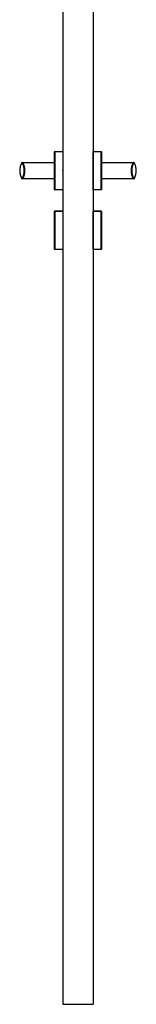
# Model space of a CAD drawing. Header units: millimetres. Extents: x 357 to 12975, y -381 to 2993.
# Tile 4 of 7: x 7493 to 7647, y 0 to 1306. Entities that reach past the tile are written whole.
import ezdxf

# ---------------------------------------------------------------- set-up
doc = ezdxf.new("R2010")
doc.units = ezdxf.units.MM
doc.layers.add('f-główna', color=7, linetype='Continuous')

msp = doc.modelspace()

# ---------------------------------------------------------------- linework, layer by layer
at = {"linetype": 'Continuous'}
for p, q in [((7538.8, 1080.5), (7538.8, 1130.5)), ((7539.3, 1130.5), (7538.8, 1130.5)), ((7539.3, 1131), (7549.8, 1131)), ((7539.3, 1131), (7539.3, 1130.5)), ((7539.3, 1130.5), (7539.3, 1080.5)), ((7549.8, 1130.5), (7539.3, 1130.5)), ((7549.8, 1131), (7549.8, 1130.5)), ((7549.8, 1130.5), (7549.8, 1080.5)), ((7589.8, 1131), (7589.8, 1130.5)), ((7589.8, 1131), (7600.3, 1131)), ((7600.3, 1130.5), (7589.8, 1130.5)), ((7589.8, 1080.5), (7589.8, 1130.5)), ((7600.3, 1131), (7600.3, 1130.5)), ((7600.3, 1080.5), (7600.3, 1130.5)), ((7600.8, 1130.5), (7600.3, 1130.5)), ((7600.8, 1130.5), (7600.8, 1080.5)), ((7496.7, 1116), (7496.3, 1115.8)), ((7496.7, 1116.5), (7496.7, 1116)), ((7496.7, 1116.5), (7538.8, 1116.5)), ((7538.8, 1116), (7496.7, 1116)), ((7600.8, 1116.5), (7643, 1116.5)), ((7643, 1116), (7600.8, 1116)), ((7643, 1116.5), (7643, 1116)), ((7643.4, 1115.8), (7643, 1116)), ((7496.7, 1095), (7496.3, 1095.2)), ((7496.7, 1095), (7496.7, 1094.5)), ((7496.7, 1095), (7538.8, 1095)), ((7538.8, 1094.5), (7496.7, 1094.5)), ((7600.8, 1095), (7643, 1095)), ((7643, 1094.5), (7600.8, 1094.5)), ((7643.4, 1095.2), (7643, 1095)), ((7643, 1094.5), (7643, 1095)), ((7539.3, 1080.5), (7538.8, 1080.5)), ((7539.3, 1080), (7539.3, 1080.5)), ((7539.3, 1080.5), (7549.8, 1080.5)), ((7549.8, 1080), (7539.3, 1080)), ((7549.8, 1080.5), (7549.8, 1080)), ((7589.8, 1080.5), (7600.3, 1080.5)), ((7589.8, 1080), (7589.8, 1080.5)), ((7600.3, 1080), (7589.8, 1080)), ((7600.8, 1080.5), (7600.3, 1080.5)), ((7600.3, 1080), (7600.3, 1080.5)), ((7538.8, 1051.5), (7539.3, 1051.5)), ((7538.8, 1001.5), (7538.8, 1051.5)), ((7539.3, 1052), (7539.3, 1051.5)), ((7539.3, 1052), (7549.8, 1052)), ((7539.3, 1051.5), (7539.3, 1001.5)), ((7549.8, 1051.5), (7539.3, 1051.5)), ((7549.8, 1052), (7549.8, 1051.5)), ((7549.8, 1051.5), (7549.8, 1001.5)), ((7589.8, 1052), (7600.3, 1052)), ((7589.8, 1052), (7589.8, 1051.5)), ((7600.3, 1051.5), (7589.8, 1051.5)), ((7589.8, 1001.5), (7589.8, 1051.5)), ((7600.3, 1052), (7600.3, 1051.5)), ((7600.3, 1051.5), (7600.8, 1051.5)), ((7600.3, 1001.5), (7600.3, 1051.5)), ((7600.8, 1051.5), (7600.8, 1001.5)), ((7538.8, 1001.5), (7539.3, 1001.5)), ((7539.3, 1001.5), (7549.8, 1001.5)), ((7539.3, 1001), (7539.3, 1001.5)), ((7549.8, 1001), (7539.3, 1001)), ((7549.8, 1001.5), (7549.8, 1001)), ((7589.8, 1001.5), (7600.3, 1001.5)), ((7589.8, 1001), (7589.8, 1001.5)), ((7600.3, 1001), (7589.8, 1001)), ((7600.3, 1001.5), (7600.8, 1001.5)), ((7600.3, 1001), (7600.3, 1001.5))]:
    msp.add_line(p, q, dxfattribs=at)
for p, q in [((7549.8, 1114.3), (7549.8, 1109.8)), ((7549.8, 1114.3), (7549.8, 1109.8)), ((7589.8, 1114.3), (7589.8, 1109.8)), ((7589.8, 1114.3), (7589.8, 1109.8)), ((7589.8, 1114.3), (7589.8, 1109.8))]:
    msp.add_line(p, q)
for points in [[(7495.7, 1116.2), (7495.5, 1115.9), (7495.3, 1115.5), (7495.1, 1115), (7494.9, 1114.6), (7494.7, 1114.2), (7494.5, 1113.8), (7494.3, 1113.4), (7494.2, 1113), (7494, 1112.5), (7493.9, 1112.1), (7493.8, 1111.7), (7493.6, 1111.3), (7493.5, 1110.8), (7493.4, 1110.4), (7493.3, 1110), (7493.2, 1109.5), (7493.2, 1109.1), (7493.1, 1108.6), (7493, 1108.2), (7493, 1107.8), (7492.9, 1107.3), (7492.9, 1106.9), (7492.9, 1106.4), (7492.9, 1106), (7492.9, 1105.5), (7492.9, 1105.1), (7492.9, 1104.6), (7492.9, 1104.2), (7492.9, 1103.7), (7493, 1103.3), (7493, 1102.8), (7493.1, 1102.4), (7493.1, 1101.9), (7493.2, 1101.5), (7493.3, 1101.1), (7493.4, 1100.6), (7493.5, 1100.2), (7493.6, 1099.8), (7493.8, 1099.3), (7493.9, 1098.9), (7494, 1098.5), (7494.2, 1098), (7494.3, 1097.6), (7494.5, 1097.2), (7494.7, 1096.8), (7494.9, 1096.4), (7495.1, 1096), (7495.3, 1095.5), (7495.5, 1095.1), (7495.7, 1094.8)], [(7496.3, 1115.8), (7496.2, 1115.8), (7496.2, 1115.8), (7496.2, 1115.8), (7496.2, 1115.8), (7496.2, 1115.8), (7496.2, 1115.8), (7496.1, 1115.8), (7496.1, 1115.8), (7496.1, 1115.8), (7496.1, 1115.8), (7496, 1115.9), (7496, 1115.9), (7496, 1115.9), (7496, 1115.9), (7496, 1115.9), (7495.9, 1115.9), (7495.9, 1115.9), (7495.9, 1115.9), (7495.9, 1115.9), (7495.9, 1116), (7495.9, 1116), (7495.9, 1116), (7495.9, 1116), (7495.8, 1116), (7495.8, 1116), (7495.8, 1116), (7495.8, 1116), (7495.8, 1116), (7495.8, 1116), (7495.8, 1116), (7495.8, 1116.1), (7495.8, 1116.1), (7495.8, 1116.1), (7495.8, 1116.1), (7495.8, 1116.1), (7495.8, 1116.1), (7495.7, 1116.1), (7495.7, 1116.1), (7495.7, 1116.2), (7495.7, 1116.2), (7495.7, 1116.2), (7495.7, 1116.2), (7495.7, 1116.2), (7495.7, 1116.2), (7495.7, 1116.2), (7495.7, 1116.2), (7495.7, 1116.2), (7495.7, 1116.2), (7495.7, 1116.2), (7495.7, 1116.2)], [(7496.1, 1116.5), (7496.1, 1116.5), (7496.1, 1116.5), (7496.1, 1116.5), (7496.2, 1116.5), (7496.2, 1116.5), (7496.2, 1116.5), (7496.2, 1116.5), (7496.2, 1116.5), (7496.2, 1116.5), (7496.2, 1116.5), (7496.2, 1116.5), (7496.2, 1116.5), (7496.2, 1116.5), (7496.2, 1116.5), (7496.2, 1116.5), (7496.3, 1116.5), (7496.3, 1116.5), (7496.3, 1116.5), (7496.3, 1116.5), (7496.3, 1116.5), (7496.3, 1116.5), (7496.3, 1116.5), (7496.3, 1116.5), (7496.3, 1116.5), (7496.3, 1116.5), (7496.3, 1116.5), (7496.4, 1116.5), (7496.4, 1116.5), (7496.4, 1116.5), (7496.4, 1116.5), (7496.4, 1116.5), (7496.4, 1116.5), (7496.4, 1116.5), (7496.4, 1116.5), (7496.5, 1116.5), (7496.5, 1116.5), (7496.5, 1116.5), (7496.5, 1116.5), (7496.5, 1116.5), (7496.5, 1116.5), (7496.6, 1116.5), (7496.6, 1116.5), (7496.6, 1116.5), (7496.6, 1116.5), (7496.6, 1116.5), (7496.6, 1116.5), (7496.7, 1116.5), (7496.7, 1116.5), (7496.7, 1116.5), (7496.7, 1116.5)], [(7496.3, 1095.2), (7496.5, 1095.6), (7496.6, 1096), (7496.8, 1096.4), (7497, 1096.8), (7497.2, 1097.2), (7497.3, 1097.6), (7497.5, 1098), (7497.6, 1098.4), (7497.8, 1098.8), (7497.9, 1099.2), (7498, 1099.6), (7498.1, 1100), (7498.2, 1100.4), (7498.3, 1100.8), (7498.4, 1101.3), (7498.5, 1101.7), (7498.6, 1102.1), (7498.6, 1102.5), (7498.7, 1102.9), (7498.7, 1103.4), (7498.8, 1103.8), (7498.8, 1104.2), (7498.8, 1104.6), (7498.8, 1105.1), (7498.8, 1105.5), (7498.8, 1105.9), (7498.8, 1106.4), (7498.8, 1106.8), (7498.8, 1107.2), (7498.7, 1107.6), (7498.7, 1108.1), (7498.6, 1108.5), (7498.6, 1108.9), (7498.5, 1109.3), (7498.4, 1109.7), (7498.3, 1110.1), (7498.2, 1110.6), (7498.1, 1111), (7498, 1111.4), (7497.9, 1111.8), (7497.8, 1112.2), (7497.6, 1112.6), (7497.5, 1113), (7497.3, 1113.4), (7497.2, 1113.8), (7497, 1114.2), (7496.8, 1114.6), (7496.6, 1115), (7496.5, 1115.4), (7496.3, 1115.8)], [(7496.7, 1116), (7496.9, 1115.6), (7497.1, 1115.2), (7497.3, 1114.8), (7497.5, 1114.4), (7497.6, 1114), (7497.8, 1113.6), (7498, 1113.2), (7498.1, 1112.8), (7498.2, 1112.4), (7498.4, 1111.9), (7498.5, 1111.5), (7498.6, 1111.1), (7498.7, 1110.7), (7498.8, 1110.3), (7498.9, 1109.8), (7499, 1109.4), (7499.1, 1109), (7499.1, 1108.5), (7499.2, 1108.1), (7499.2, 1107.7), (7499.3, 1107.2), (7499.3, 1106.8), (7499.3, 1106.4), (7499.3, 1105.9), (7499.3, 1105.5), (7499.3, 1105.1), (7499.3, 1104.6), (7499.3, 1104.2), (7499.3, 1103.7), (7499.2, 1103.3), (7499.2, 1102.9), (7499.1, 1102.4), (7499.1, 1102), (7499, 1101.6), (7498.9, 1101.2), (7498.8, 1100.7), (7498.7, 1100.3), (7498.6, 1099.9), (7498.5, 1099.5), (7498.4, 1099.1), (7498.2, 1098.6), (7498.1, 1098.2), (7498, 1097.8), (7497.8, 1097.4), (7497.6, 1097), (7497.5, 1096.6), (7497.3, 1096.2), (7497.1, 1095.8), (7496.9, 1095.4), (7496.7, 1095)], [(7643, 1095), (7642.8, 1095.4), (7642.6, 1095.8), (7642.4, 1096.2), (7642.2, 1096.6), (7642, 1097), (7641.9, 1097.4), (7641.7, 1097.8), (7641.6, 1098.2), (7641.4, 1098.6), (7641.3, 1099.1), (7641.2, 1099.5), (7641.1, 1099.9), (7641, 1100.3), (7640.9, 1100.7), (7640.8, 1101.2), (7640.7, 1101.6), (7640.6, 1102), (7640.6, 1102.5), (7640.5, 1102.9), (7640.5, 1103.3), (7640.4, 1103.8), (7640.4, 1104.2), (7640.4, 1104.6), (7640.4, 1105.1), (7640.4, 1105.5), (7640.4, 1105.9), (7640.4, 1106.4), (7640.4, 1106.8), (7640.4, 1107.3), (7640.5, 1107.7), (7640.5, 1108.1), (7640.6, 1108.6), (7640.6, 1109), (7640.7, 1109.4), (7640.8, 1109.8), (7640.9, 1110.3), (7641, 1110.7), (7641.1, 1111.1), (7641.2, 1111.5), (7641.3, 1111.9), (7641.4, 1112.4), (7641.6, 1112.8), (7641.7, 1113.2), (7641.9, 1113.6), (7642, 1114), (7642.2, 1114.4), (7642.4, 1114.8), (7642.6, 1115.2), (7642.8, 1115.6), (7643, 1116)], [(7643.4, 1115.8), (7643.2, 1115.4), (7643, 1115), (7642.9, 1114.6), (7642.7, 1114.2), (7642.5, 1113.8), (7642.4, 1113.4), (7642.2, 1113), (7642.1, 1112.6), (7641.9, 1112.2), (7641.8, 1111.8), (7641.7, 1111.4), (7641.6, 1111), (7641.5, 1110.6), (7641.4, 1110.2), (7641.3, 1109.7), (7641.2, 1109.3), (7641.1, 1108.9), (7641.1, 1108.5), (7641, 1108.1), (7641, 1107.6), (7640.9, 1107.2), (7640.9, 1106.8), (7640.9, 1106.4), (7640.9, 1105.9), (7640.9, 1105.5), (7640.9, 1105.1), (7640.9, 1104.6), (7640.9, 1104.2), (7640.9, 1103.8), (7641, 1103.4), (7641, 1102.9), (7641.1, 1102.5), (7641.1, 1102.1), (7641.2, 1101.7), (7641.3, 1101.3), (7641.4, 1100.9), (7641.5, 1100.4), (7641.6, 1100), (7641.7, 1099.6), (7641.8, 1099.2), (7641.9, 1098.8), (7642.1, 1098.4), (7642.2, 1098), (7642.3, 1097.6), (7642.5, 1097.2), (7642.7, 1096.8), (7642.9, 1096.4), (7643, 1096), (7643.2, 1095.6), (7643.4, 1095.2)], [(7643, 1116.5), (7643, 1116.5), (7643, 1116.5), (7643, 1116.5), (7643, 1116.5), (7643.1, 1116.5), (7643.1, 1116.5), (7643.1, 1116.5), (7643.1, 1116.5), (7643.1, 1116.5), (7643.1, 1116.5), (7643.2, 1116.5), (7643.2, 1116.5), (7643.2, 1116.5), (7643.2, 1116.5), (7643.2, 1116.5), (7643.2, 1116.5), (7643.3, 1116.5), (7643.3, 1116.5), (7643.3, 1116.5), (7643.3, 1116.5), (7643.3, 1116.5), (7643.3, 1116.5), (7643.3, 1116.5), (7643.3, 1116.5), (7643.3, 1116.5), (7643.3, 1116.5), (7643.4, 1116.5), (7643.4, 1116.5), (7643.4, 1116.5), (7643.4, 1116.5), (7643.4, 1116.5), (7643.4, 1116.5), (7643.4, 1116.5), (7643.4, 1116.5), (7643.4, 1116.5), (7643.4, 1116.5), (7643.5, 1116.5), (7643.5, 1116.5), (7643.5, 1116.5), (7643.5, 1116.5), (7643.5, 1116.5), (7643.5, 1116.5), (7643.5, 1116.5), (7643.5, 1116.5), (7643.5, 1116.5), (7643.5, 1116.5), (7643.5, 1116.5), (7643.5, 1116.5), (7643.6, 1116.5), (7643.6, 1116.5)], [(7644, 1116.2), (7644, 1116.2), (7644, 1116.2), (7644, 1116.2), (7644, 1116.2), (7644, 1116.2), (7644, 1116.2), (7644, 1116.2), (7644, 1116.2), (7644, 1116.2), (7644, 1116.2), (7644, 1116.2), (7643.9, 1116.1), (7643.9, 1116.1), (7643.9, 1116.1), (7643.9, 1116.1), (7643.9, 1116.1), (7643.9, 1116.1), (7643.9, 1116.1), (7643.9, 1116.1), (7643.9, 1116), (7643.9, 1116), (7643.9, 1116), (7643.9, 1116), (7643.8, 1116), (7643.8, 1116), (7643.8, 1116), (7643.8, 1116), (7643.8, 1116), (7643.8, 1116), (7643.8, 1116), (7643.8, 1115.9), (7643.8, 1115.9), (7643.8, 1115.9), (7643.7, 1115.9), (7643.7, 1115.9), (7643.7, 1115.9), (7643.7, 1115.9), (7643.7, 1115.9), (7643.6, 1115.9), (7643.6, 1115.8), (7643.6, 1115.8), (7643.6, 1115.8), (7643.6, 1115.8), (7643.5, 1115.8), (7643.5, 1115.8), (7643.5, 1115.8), (7643.5, 1115.8), (7643.5, 1115.8), (7643.4, 1115.8), (7643.4, 1115.8)], [(7644, 1094.8), (7644.2, 1095.1), (7644.4, 1095.5), (7644.6, 1096), (7644.8, 1096.4), (7645, 1096.8), (7645.2, 1097.2), (7645.3, 1097.6), (7645.5, 1098), (7645.7, 1098.5), (7645.8, 1098.9), (7645.9, 1099.3), (7646.1, 1099.7), (7646.2, 1100.2), (7646.3, 1100.6), (7646.4, 1101), (7646.5, 1101.5), (7646.5, 1101.9), (7646.6, 1102.4), (7646.7, 1102.8), (7646.7, 1103.2), (7646.8, 1103.7), (7646.8, 1104.1), (7646.8, 1104.6), (7646.8, 1105), (7646.8, 1105.5), (7646.8, 1105.9), (7646.8, 1106.4), (7646.8, 1106.8), (7646.8, 1107.3), (7646.7, 1107.7), (7646.7, 1108.2), (7646.6, 1108.6), (7646.5, 1109.1), (7646.5, 1109.5), (7646.4, 1109.9), (7646.3, 1110.4), (7646.2, 1110.8), (7646.1, 1111.2), (7645.9, 1111.7), (7645.8, 1112.1), (7645.7, 1112.5), (7645.5, 1113), (7645.3, 1113.4), (7645.2, 1113.8), (7645, 1114.2), (7644.8, 1114.6), (7644.6, 1115), (7644.4, 1115.5), (7644.2, 1115.9), (7644, 1116.2)], [(7495.7, 1094.8), (7495.7, 1094.8), (7495.7, 1094.8), (7495.7, 1094.8), (7495.7, 1094.8), (7495.7, 1094.8), (7495.7, 1094.8), (7495.7, 1094.8), (7495.7, 1094.8), (7495.7, 1094.8), (7495.7, 1094.8), (7495.7, 1094.8), (7495.7, 1094.9), (7495.7, 1094.9), (7495.8, 1094.9), (7495.8, 1094.9), (7495.8, 1094.9), (7495.8, 1094.9), (7495.8, 1094.9), (7495.8, 1094.9), (7495.8, 1095), (7495.8, 1095), (7495.8, 1095), (7495.8, 1095), (7495.8, 1095), (7495.8, 1095), (7495.8, 1095), (7495.9, 1095), (7495.9, 1095), (7495.9, 1095), (7495.9, 1095), (7495.9, 1095.1), (7495.9, 1095.1), (7495.9, 1095.1), (7495.9, 1095.1), (7496, 1095.1), (7496, 1095.1), (7496, 1095.1), (7496, 1095.1), (7496, 1095.1), (7496.1, 1095.2), (7496.1, 1095.2), (7496.1, 1095.2), (7496.1, 1095.2), (7496.2, 1095.2), (7496.2, 1095.2), (7496.2, 1095.2), (7496.2, 1095.2), (7496.2, 1095.2), (7496.2, 1095.2), (7496.3, 1095.2)], [(7496.7, 1094.5), (7496.7, 1094.5), (7496.7, 1094.5), (7496.7, 1094.5), (7496.6, 1094.5), (7496.6, 1094.5), (7496.6, 1094.5), (7496.6, 1094.5), (7496.6, 1094.5), (7496.6, 1094.5), (7496.5, 1094.5), (7496.5, 1094.5), (7496.5, 1094.5), (7496.5, 1094.5), (7496.5, 1094.5), (7496.5, 1094.5), (7496.4, 1094.5), (7496.4, 1094.5), (7496.4, 1094.5), (7496.4, 1094.5), (7496.4, 1094.5), (7496.4, 1094.5), (7496.4, 1094.5), (7496.4, 1094.5), (7496.3, 1094.5), (7496.3, 1094.5), (7496.3, 1094.5), (7496.3, 1094.5), (7496.3, 1094.5), (7496.3, 1094.5), (7496.3, 1094.5), (7496.3, 1094.5), (7496.3, 1094.5), (7496.3, 1094.5), (7496.3, 1094.5), (7496.2, 1094.5), (7496.2, 1094.5), (7496.2, 1094.5), (7496.2, 1094.5), (7496.2, 1094.5), (7496.2, 1094.5), (7496.2, 1094.5), (7496.2, 1094.5), (7496.2, 1094.5), (7496.2, 1094.5), (7496.2, 1094.5), (7496.2, 1094.5), (7496.1, 1094.5), (7496.1, 1094.5), (7496.1, 1094.5), (7496.1, 1094.5)], [(7643.6, 1094.5), (7643.6, 1094.5), (7643.5, 1094.5), (7643.5, 1094.5), (7643.5, 1094.5), (7643.5, 1094.5), (7643.5, 1094.5), (7643.5, 1094.5), (7643.5, 1094.5), (7643.5, 1094.5), (7643.5, 1094.5), (7643.5, 1094.5), (7643.5, 1094.5), (7643.5, 1094.5), (7643.4, 1094.5), (7643.4, 1094.5), (7643.4, 1094.5), (7643.4, 1094.5), (7643.4, 1094.5), (7643.4, 1094.5), (7643.4, 1094.5), (7643.4, 1094.5), (7643.4, 1094.5), (7643.4, 1094.5), (7643.3, 1094.5), (7643.3, 1094.5), (7643.3, 1094.5), (7643.3, 1094.5), (7643.3, 1094.5), (7643.3, 1094.5), (7643.3, 1094.5), (7643.3, 1094.5), (7643.3, 1094.5), (7643.3, 1094.5), (7643.2, 1094.5), (7643.2, 1094.5), (7643.2, 1094.5), (7643.2, 1094.5), (7643.2, 1094.5), (7643.2, 1094.5), (7643.1, 1094.5), (7643.1, 1094.5), (7643.1, 1094.5), (7643.1, 1094.5), (7643.1, 1094.5), (7643.1, 1094.5), (7643, 1094.5), (7643, 1094.5), (7643, 1094.5), (7643, 1094.5), (7643, 1094.5)], [(7643.4, 1095.2), (7643.4, 1095.2), (7643.5, 1095.2), (7643.5, 1095.2), (7643.5, 1095.2), (7643.5, 1095.2), (7643.5, 1095.2), (7643.6, 1095.2), (7643.6, 1095.2), (7643.6, 1095.2), (7643.6, 1095.2), (7643.6, 1095.1), (7643.7, 1095.1), (7643.7, 1095.1), (7643.7, 1095.1), (7643.7, 1095.1), (7643.7, 1095.1), (7643.8, 1095.1), (7643.8, 1095.1), (7643.8, 1095.1), (7643.8, 1095), (7643.8, 1095), (7643.8, 1095), (7643.8, 1095), (7643.8, 1095), (7643.8, 1095), (7643.8, 1095), (7643.9, 1095), (7643.9, 1095), (7643.9, 1095), (7643.9, 1095), (7643.9, 1094.9), (7643.9, 1094.9), (7643.9, 1094.9), (7643.9, 1094.9), (7643.9, 1094.9), (7643.9, 1094.9), (7643.9, 1094.9), (7643.9, 1094.9), (7644, 1094.8), (7644, 1094.8), (7644, 1094.8), (7644, 1094.8), (7644, 1094.8), (7644, 1094.8), (7644, 1094.8), (7644, 1094.8), (7644, 1094.8), (7644, 1094.8), (7644, 1094.8), (7644, 1094.8)]]:
    msp.add_lwpolyline(points, dxfattribs=at)
for centre, start, end in [((7539.3, 1130.5), 90, 180), ((7600.3, 1130.5), 0, 90), ((7539.3, 1080.5), 180, 270), ((7600.3, 1080.5), 270, 0), ((7539.3, 1051.5), 90, 180), ((7600.3, 1051.5), 0, 90), ((7539.3, 1001.5), 180, 270), ((7600.3, 1001.5), 270, 0)]:
    msp.add_arc(centre, 0.5, start, end, dxfattribs=at)
for centre, major_axis, ratio, start_param, end_param in [((7496.1, 1116), (0, -0.5), 0.999999, 3.141593, 4.195184), ((7496.7, 1116), (0, 0.5), 0.999994, 0, 2.062579), ((7643, 1116), (0, 0.5), 0.999994, 4.220607, 6.283185), ((7643.6, 1116), (0, 0.5), 0.999999, 5.229594, 6.283185), ((7496.1, 1095), (0, -0.5), 0.999999, 5.229594, 6.283185), ((7496.7, 1095), (0, 0.5), 0.999994, 1.079014, 3.141593), ((7643, 1095), (0, 0.5), 0.999994, 3.141593, 5.204171), ((7643.6, 1095), (0, 0.5), 0.999999, 3.141593, 4.195184)]:
    msp.add_ellipse(centre, major_axis=major_axis, ratio=ratio, start_param=start_param, end_param=end_param, dxfattribs=at)
for p in [(7549.8, 1105.5), (7589.8, 1105.5)]:
    msp.add_point(p, dxfattribs=at)
at = {"layer": 'f-główna'}
for p, q in [((7549.8, 2017), (7549.8, 0)), ((7589.8, 2017), (7589.8, 0)), ((7549.8, 0), (7589.8, 0))]:
    msp.add_line(p, q, dxfattribs=at)

doc.saveas('drawing.dxf')
